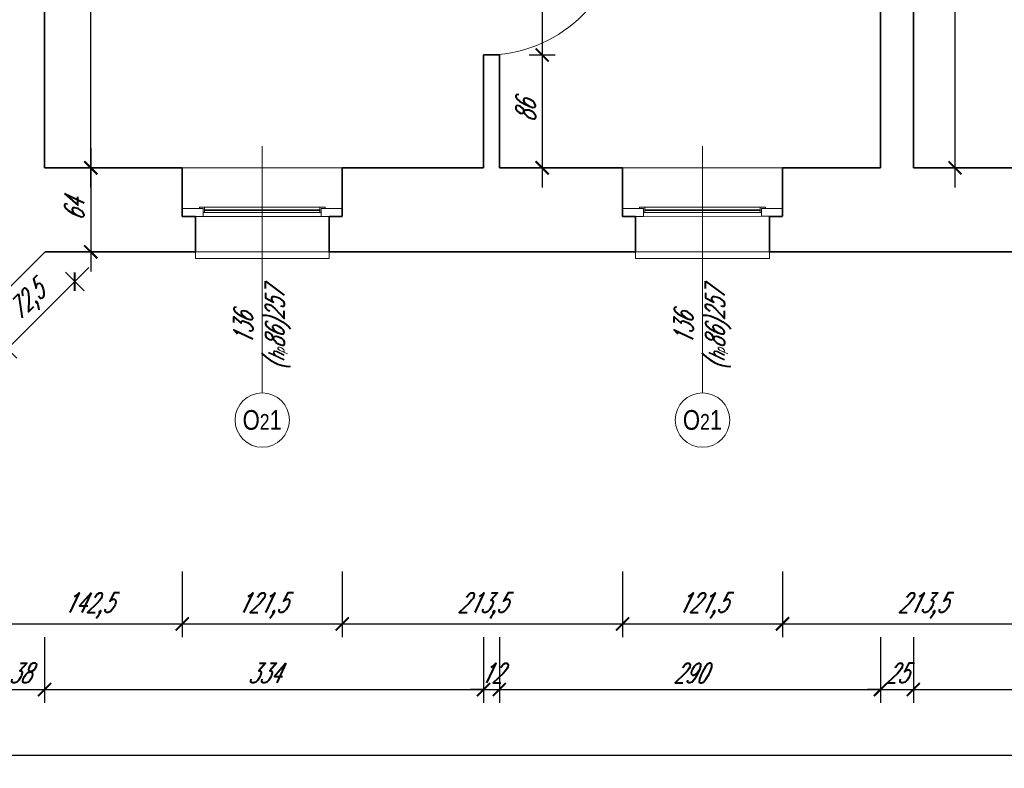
# Model space of a CAD drawing. Header units: millimetres. Extents: x 402 to 79005, y -7782 to 89952.
# Tile 141 of 256: x 22827 to 23576, y 28094 to 28664. Entities that reach past the tile are written whole.
import ezdxf

# ---------------------------------------------------------------- set-up
doc = ezdxf.new("R2010")
doc.units = ezdxf.units.MM
doc.header["$LTSCALE"] = 10
doc.linetypes.add('DASHED', pattern=[19.05, 12.7, -6.35])
doc.layers.get('0').update_dxf_attribs({"lineweight": 0})
doc.layers.get('Defpoints').update_dxf_attribs({"color": 253})
for name, color, linetype, lineweight in [('01 parter - ściany', 253, 'Continuous', 35), ('03-01_okna', 253, 'Continuous', 15), ('03_drzwi', 253, 'Continuous', 15), ('04-1_widok', 253, 'Continuous', 5), ('05-01_wymiary', 253, 'Continuous', 5), ('05-03_opis', 253, 'Continuous', 5)]:
    doc.layers.add(name, color=color, linetype=linetype, lineweight=lineweight)
doc.styles.add('ariel', font='ARIAL.TTF', dxfattribs={"width": 0.8})
doc.styles.add('ariel_wym', font='simplex.shx', dxfattribs={"width": 0.65, "oblique": 25})
doc.dimstyles.new('ariel 50', dxfattribs={"dimtxt": 15, "dimasz": 10, "dimexe": 10, "dimexo": 0, "dimgap": 5, "dimtad": 1, "dimdec": 1, "dimrnd": 0.5, "dimtxsty": 'ariel_wym', "dimblk": 'ARCHTICK', "dimcen": 2.5, "dimdle": 15, "dimazin": 0, "dimtfac": 1, "dimtdec": 1, "dimtix": 1, "dimtmove": 0, "dimatfit": 3, "dimldrblk": 'DOT', "dimfxl": 0, "dimarcsym": 0})
doc.dimstyles.new('ariel 50 wnętrze', dxfattribs={"dimtxt": 15, "dimasz": 10, "dimexe": 10, "dimexo": 0, "dimgap": 5, "dimtad": 1, "dimdec": 1, "dimrnd": 0.5, "dimtxsty": 'ariel_wym', "dimblk": 'ARCHTICK', "dimcen": 2.5, "dimdle": 15, "dimazin": 0, "dimtfac": 1, "dimtdec": 1, "dimtix": 1, "dimtmove": 0, "dimatfit": 3, "dimldrblk": 'DOT', "dimfxl": 0, "dimarcsym": 0})

# ---------------------------------------------------------------- blocks, each defined once
blk = doc.blocks.new('_ArchTick')
at = {"color": 0, "linetype": 'ByBlock', "const_width": 0.15}
blk.add_lwpolyline([(-0.5, -0.5), (0.5, 0.5)], dxfattribs=at)
blk = doc.blocks.new('*D969')
at = {"layer": '05-01_wymiary', "color": 0, "lineweight": -2}
for p, q in [((22807.83, 28244.19), (22807.83, 28194.19)), ((22950.54, 28244.19), (22950.54, 28194.19)), ((22792.83, 28204.19), (22965.54, 28204.19))]:
    blk.add_line(p, q, dxfattribs=at)
at = {"layer": 'Defpoints', "color": 0}
for p in [(22950.54, 28551.5), (22807.83, 28531.55), (22950.54, 28204.19)]:
    blk.add_point(p, dxfattribs=at)
at = {"layer": '05-01_wymiary', "color": 0, "lineweight": -2, "xscale": 10, "yscale": 10, "zscale": 10, "rotation": 180}
blk.add_blockref('_ArchTick', (22807.83, 28204.19), dxfattribs=at)
at = {"layer": '05-01_wymiary', "color": 0, "lineweight": -2, "xscale": 10, "yscale": 10, "zscale": 10}
blk.add_blockref('_ArchTick', (22950.54, 28204.19), dxfattribs=at)
at = {"layer": '05-01_wymiary', "color": 0, "insert": (22879.19, 28218.12), "char_height": 15, "attachment_point": 5, "style": 'ariel_wym'}
blk.add_mtext('142,5', dxfattribs=at)
blk = doc.blocks.new('_Dot')
at = {"color": 0, "linetype": 'ByBlock', "lineweight": -2}
blk.add_line((-0.5, 0), (-1, 0), dxfattribs=at)
at = {"color": 0, "linetype": 'ByBlock', "const_width": 0.5}
blk.add_lwpolyline([(-0.25, 0, 1), (0.25, 0, 1)], format="xyb", close=True, dxfattribs=at)
blk = doc.blocks.new('*D970')
at = {"layer": '05-01_wymiary', "color": 0, "lineweight": -2}
for p, q in [((22950.54, 28244.19), (22950.54, 28194.19)), ((23072.24, 28244.19), (23072.24, 28194.19)), ((22935.54, 28204.19), (23087.24, 28204.19))]:
    blk.add_line(p, q, dxfattribs=at)
at = {"layer": 'Defpoints', "color": 0}
for p in [(22950.54, 28551.5), (23072.24, 28551.5), (23072.24, 28204.19)]:
    blk.add_point(p, dxfattribs=at)
at = {"layer": '05-01_wymiary', "color": 0, "lineweight": -2, "xscale": 10, "yscale": 10, "zscale": 10, "rotation": 180}
blk.add_blockref('_ArchTick', (22950.54, 28204.19), dxfattribs=at)
at = {"layer": '05-01_wymiary', "color": 0, "lineweight": -2, "xscale": 10, "yscale": 10, "zscale": 10}
blk.add_blockref('_ArchTick', (23072.24, 28204.19), dxfattribs=at)
at = {"layer": '05-01_wymiary', "color": 0, "insert": (23011.39, 28218.12), "char_height": 15, "attachment_point": 5, "style": 'ariel_wym'}
blk.add_mtext('121,5', dxfattribs=at)
blk = doc.blocks.new('*D971')
at = {"layer": '05-01_wymiary', "color": 0, "lineweight": -2}
for p, q in [((23072.24, 28244.19), (23072.24, 28194.19)), ((23285.54, 28244.19), (23285.54, 28194.19)), ((23057.24, 28204.19), (23300.54, 28204.19))]:
    blk.add_line(p, q, dxfattribs=at)
at = {"layer": 'Defpoints', "color": 0}
for p in [(23072.24, 28551.5), (23285.54, 28551.5), (23285.54, 28204.19)]:
    blk.add_point(p, dxfattribs=at)
at = {"layer": '05-01_wymiary', "color": 0, "lineweight": -2, "xscale": 10, "yscale": 10, "zscale": 10, "rotation": 180}
blk.add_blockref('_ArchTick', (23072.24, 28204.19), dxfattribs=at)
at = {"layer": '05-01_wymiary', "color": 0, "lineweight": -2, "xscale": 10, "yscale": 10, "zscale": 10}
blk.add_blockref('_ArchTick', (23285.54, 28204.19), dxfattribs=at)
at = {"layer": '05-01_wymiary', "color": 0, "insert": (23178.89, 28218.12), "char_height": 15, "attachment_point": 5, "style": 'ariel_wym'}
blk.add_mtext('213,5', dxfattribs=at)
blk = doc.blocks.new('*D972')
at = {"layer": '05-01_wymiary', "color": 0, "lineweight": -2}
for p, q in [((23285.54, 28244.19), (23285.54, 28194.19)), ((23407.24, 28244.19), (23407.24, 28194.19)), ((23270.54, 28204.19), (23422.24, 28204.19))]:
    blk.add_line(p, q, dxfattribs=at)
at = {"layer": 'Defpoints', "color": 0}
for p in [(23285.54, 28551.5), (23407.24, 28551.5), (23407.24, 28204.19)]:
    blk.add_point(p, dxfattribs=at)
at = {"layer": '05-01_wymiary', "color": 0, "lineweight": -2, "xscale": 10, "yscale": 10, "zscale": 10, "rotation": 180}
blk.add_blockref('_ArchTick', (23285.54, 28204.19), dxfattribs=at)
at = {"layer": '05-01_wymiary', "color": 0, "lineweight": -2, "xscale": 10, "yscale": 10, "zscale": 10}
blk.add_blockref('_ArchTick', (23407.24, 28204.19), dxfattribs=at)
at = {"layer": '05-01_wymiary', "color": 0, "insert": (23346.39, 28218.12), "char_height": 15, "attachment_point": 5, "style": 'ariel_wym'}
blk.add_mtext('121,5', dxfattribs=at)
blk = doc.blocks.new('*D973')
at = {"layer": '05-01_wymiary', "color": 0, "lineweight": -2}
for p, q in [((23407.24, 28244.19), (23407.24, 28194.19)), ((23620.54, 28244.19), (23620.54, 28194.19)), ((23392.24, 28204.19), (23635.54, 28204.19))]:
    blk.add_line(p, q, dxfattribs=at)
at = {"layer": 'Defpoints', "color": 0}
for p in [(23407.24, 28551.5), (23620.54, 28551.5), (23620.54, 28204.19)]:
    blk.add_point(p, dxfattribs=at)
at = {"layer": '05-01_wymiary', "color": 0, "lineweight": -2, "xscale": 10, "yscale": 10, "zscale": 10, "rotation": 180}
blk.add_blockref('_ArchTick', (23407.24, 28204.19), dxfattribs=at)
at = {"layer": '05-01_wymiary', "color": 0, "lineweight": -2, "xscale": 10, "yscale": 10, "zscale": 10}
blk.add_blockref('_ArchTick', (23620.54, 28204.19), dxfattribs=at)
at = {"layer": '05-01_wymiary', "color": 0, "insert": (23513.89, 28218.12), "char_height": 15, "attachment_point": 5, "style": 'ariel_wym'}
blk.add_mtext('213,5', dxfattribs=at)
blk = doc.blocks.new('*D1003')
at = {"layer": '05-01_wymiary', "color": 0, "lineweight": -2}
for p, q in [((22807.83, 28194.19), (22807.83, 28144.19)), ((22845.83, 28194.19), (22845.83, 28144.19)), ((22792.83, 28154.19), (22860.83, 28154.19))]:
    blk.add_line(p, q, dxfattribs=at)
at = {"layer": 'Defpoints', "color": 0}
for p in [(22845.83, 28551.5), (22807.83, 28531.55), (22845.83, 28154.19)]:
    blk.add_point(p, dxfattribs=at)
at = {"layer": '05-01_wymiary', "color": 0, "lineweight": -2, "xscale": 10, "yscale": 10, "zscale": 10, "rotation": 180}
blk.add_blockref('_ArchTick', (22807.83, 28154.19), dxfattribs=at)
at = {"layer": '05-01_wymiary', "color": 0, "lineweight": -2, "xscale": 10, "yscale": 10, "zscale": 10}
blk.add_blockref('_ArchTick', (22845.83, 28154.19), dxfattribs=at)
at = {"layer": '05-01_wymiary', "color": 0, "insert": (22826.83, 28166.69), "char_height": 15, "attachment_point": 5, "style": 'ariel_wym'}
blk.add_mtext('38', dxfattribs=at)
blk = doc.blocks.new('*D1004')
at = {"layer": '05-01_wymiary', "color": 0, "lineweight": -2}
for p, q in [((22845.83, 28194.19), (22845.83, 28144.19)), ((23179.83, 28194.19), (23179.83, 28144.19)), ((22830.83, 28154.19), (23194.83, 28154.19))]:
    blk.add_line(p, q, dxfattribs=at)
at = {"layer": 'Defpoints', "color": 0}
for p in [(22845.83, 28551.5), (23179.83, 28551.5), (23179.83, 28154.19)]:
    blk.add_point(p, dxfattribs=at)
at = {"layer": '05-01_wymiary', "color": 0, "lineweight": -2, "xscale": 10, "yscale": 10, "zscale": 10, "rotation": 180}
blk.add_blockref('_ArchTick', (22845.83, 28154.19), dxfattribs=at)
at = {"layer": '05-01_wymiary', "color": 0, "lineweight": -2, "xscale": 10, "yscale": 10, "zscale": 10}
blk.add_blockref('_ArchTick', (23179.83, 28154.19), dxfattribs=at)
at = {"layer": '05-01_wymiary', "color": 0, "insert": (23012.83, 28166.69), "char_height": 15, "attachment_point": 5, "style": 'ariel_wym'}
blk.add_mtext('334', dxfattribs=at)
blk = doc.blocks.new('*D1005')
at = {"layer": '05-01_wymiary', "color": 0, "lineweight": -2}
for p, q in [((23179.83, 28194.19), (23179.83, 28144.19)), ((23191.83, 28194.19), (23191.83, 28144.19)), ((23179.83, 28154.19), (23169.83, 28154.19)), ((23179.83, 28154.19), (23191.83, 28154.19)), ((23191.83, 28154.19), (23201.83, 28154.19))]:
    blk.add_line(p, q, dxfattribs=at)
at = {"layer": 'Defpoints', "color": 0}
for p in [(23179.83, 28551.5), (23191.83, 28551.5), (23191.83, 28154.19)]:
    blk.add_point(p, dxfattribs=at)
at = {"layer": '05-01_wymiary', "color": 0, "lineweight": -2, "xscale": 10, "yscale": 10, "zscale": 10}
blk.add_blockref('_ArchTick', (23179.83, 28154.19), dxfattribs=at)
at = {"layer": '05-01_wymiary', "color": 0, "lineweight": -2, "xscale": 10, "yscale": 10, "zscale": 10, "rotation": 180}
blk.add_blockref('_ArchTick', (23191.83, 28154.19), dxfattribs=at)
at = {"layer": '05-01_wymiary', "color": 0, "insert": (23185.83, 28166.69), "char_height": 15, "attachment_point": 5, "style": 'ariel_wym'}
blk.add_mtext('12', dxfattribs=at)
blk = doc.blocks.new('*D1006')
at = {"layer": '05-01_wymiary', "color": 0, "lineweight": -2}
for p, q in [((23191.83, 28194.19), (23191.83, 28144.19)), ((23481.83, 28194.19), (23481.83, 28144.19)), ((23176.83, 28154.19), (23496.83, 28154.19))]:
    blk.add_line(p, q, dxfattribs=at)
at = {"layer": 'Defpoints', "color": 0}
for p in [(23191.83, 28551.5), (23481.83, 28551.5), (23481.83, 28154.19)]:
    blk.add_point(p, dxfattribs=at)
at = {"layer": '05-01_wymiary', "color": 0, "lineweight": -2, "xscale": 10, "yscale": 10, "zscale": 10, "rotation": 180}
blk.add_blockref('_ArchTick', (23191.83, 28154.19), dxfattribs=at)
at = {"layer": '05-01_wymiary', "color": 0, "lineweight": -2, "xscale": 10, "yscale": 10, "zscale": 10}
blk.add_blockref('_ArchTick', (23481.83, 28154.19), dxfattribs=at)
at = {"layer": '05-01_wymiary', "color": 0, "insert": (23336.83, 28166.69), "char_height": 15, "attachment_point": 5, "style": 'ariel_wym'}
blk.add_mtext('290', dxfattribs=at)
blk = doc.blocks.new('*D1007')
at = {"layer": '05-01_wymiary', "color": 0, "lineweight": -2}
for p, q in [((23481.83, 28194.19), (23481.83, 28144.19)), ((23506.83, 28194.19), (23506.83, 28144.19)), ((23481.83, 28154.19), (23471.83, 28154.19)), ((23481.83, 28154.19), (23506.83, 28154.19)), ((23506.83, 28154.19), (23516.83, 28154.19))]:
    blk.add_line(p, q, dxfattribs=at)
at = {"layer": 'Defpoints', "color": 0}
for p in [(23481.83, 28551.5), (23506.83, 28551.5), (23506.83, 28154.19)]:
    blk.add_point(p, dxfattribs=at)
at = {"layer": '05-01_wymiary', "color": 0, "lineweight": -2, "xscale": 10, "yscale": 10, "zscale": 10}
blk.add_blockref('_ArchTick', (23481.83, 28154.19), dxfattribs=at)
at = {"layer": '05-01_wymiary', "color": 0, "lineweight": -2, "xscale": 10, "yscale": 10, "zscale": 10, "rotation": 180}
blk.add_blockref('_ArchTick', (23506.83, 28154.19), dxfattribs=at)
at = {"layer": '05-01_wymiary', "color": 0, "insert": (23494.33, 28166.69), "char_height": 15, "attachment_point": 5, "style": 'ariel_wym'}
blk.add_mtext('25', dxfattribs=at)
blk = doc.blocks.new('*D1008')
at = {"layer": '05-01_wymiary', "color": 0, "lineweight": -2}
for p, q in [((23506.83, 28194.19), (23506.83, 28144.19)), ((23813.83, 28194.19), (23813.83, 28144.19)), ((23491.83, 28154.19), (23828.83, 28154.19))]:
    blk.add_line(p, q, dxfattribs=at)
at = {"layer": 'Defpoints', "color": 0}
for p in [(23506.83, 28551.5), (23813.83, 28551.5), (23813.83, 28154.19)]:
    blk.add_point(p, dxfattribs=at)
at = {"layer": '05-01_wymiary', "color": 0, "lineweight": -2, "xscale": 10, "yscale": 10, "zscale": 10, "rotation": 180}
blk.add_blockref('_ArchTick', (23506.83, 28154.19), dxfattribs=at)
at = {"layer": '05-01_wymiary', "color": 0, "lineweight": -2, "xscale": 10, "yscale": 10, "zscale": 10}
blk.add_blockref('_ArchTick', (23813.83, 28154.19), dxfattribs=at)
at = {"layer": '05-01_wymiary', "color": 0, "insert": (23660.33, 28166.69), "char_height": 15, "attachment_point": 5, "style": 'ariel_wym'}
blk.add_mtext('307', dxfattribs=at)
blk = doc.blocks.new('*D1032')
at = {"layer": '05-01_wymiary', "color": 0, "lineweight": -2}
for p, q in [((22107.33, 28144.19), (22107.33, 28094.19)), ((27734.59, 28144.19), (27734.59, 28094.19)), ((22092.33, 28104.19), (27749.59, 28104.19))]:
    blk.add_line(p, q, dxfattribs=at)
at = {"layer": 'Defpoints', "color": 0}
for p in [(22107.33, 28559.57), (27734.59, 28487.5), (27734.59, 28104.19)]:
    blk.add_point(p, dxfattribs=at)
at = {"layer": '05-01_wymiary', "color": 0, "lineweight": -2, "xscale": 10, "yscale": 10, "zscale": 10, "rotation": 180}
blk.add_blockref('_ArchTick', (22107.33, 28104.19), dxfattribs=at)
at = {"layer": '05-01_wymiary', "color": 0, "lineweight": -2, "xscale": 10, "yscale": 10, "zscale": 10}
blk.add_blockref('_ArchTick', (27734.59, 28104.19), dxfattribs=at)
at = {"layer": '05-01_wymiary', "color": 0, "insert": (24920.96, 28118.12), "char_height": 15, "attachment_point": 5, "style": 'ariel_wym'}
blk.add_mtext('5627,5', dxfattribs=at)
blk = doc.blocks.new('*D1598')
at = {"layer": '05-01_wymiary', "color": 0, "lineweight": -2}
for p, q in [((23224.38, 28752.45), (23224.38, 28622.45)), ((23214.38, 28737.45), (23234.38, 28737.45)), ((23214.38, 28637.45), (23234.38, 28637.45))]:
    blk.add_line(p, q, dxfattribs=at)
at = {"layer": 'Defpoints', "color": 0}
for p in [(23191.83, 28737.45), (23191.83, 28637.45), (23224.38, 28637.45)]:
    blk.add_point(p, dxfattribs=at)
at = {"layer": '05-01_wymiary', "color": 0, "lineweight": -2, "xscale": 10, "yscale": 10, "zscale": 10}
for p, rotation in [((23224.38, 28737.45), 90), ((23224.38, 28637.45), 270)]:
    blk.add_blockref('_ArchTick', p, dxfattribs=dict(at, rotation=rotation))
at = {"layer": '05-01_wymiary', "color": 0, "insert": (23211.88, 28687.45), "char_height": 15, "attachment_point": 5, "rotation": 90, "style": 'ariel_wym'}
blk.add_mtext('100', dxfattribs=at)
blk = doc.blocks.new('*D1599')
at = {"layer": '05-01_wymiary', "color": 0, "lineweight": -2}
for p, q in [((23224.38, 28652.45), (23224.38, 28536.5)), ((23214.38, 28637.45), (23234.38, 28637.45)), ((23214.38, 28551.5), (23234.38, 28551.5))]:
    blk.add_line(p, q, dxfattribs=at)
at = {"layer": 'Defpoints', "color": 0}
for p in [(23191.83, 28637.45), (23191.83, 28551.5), (23224.38, 28551.5)]:
    blk.add_point(p, dxfattribs=at)
at = {"layer": '05-01_wymiary', "color": 0, "lineweight": -2, "xscale": 10, "yscale": 10, "zscale": 10}
for p, rotation in [((23224.38, 28637.45), 90), ((23224.38, 28551.5), 270)]:
    blk.add_blockref('_ArchTick', p, dxfattribs=dict(at, rotation=rotation))
at = {"layer": '05-01_wymiary', "color": 0, "insert": (23211.88, 28594.47), "char_height": 15, "attachment_point": 5, "rotation": 90, "style": 'ariel_wym'}
blk.add_mtext('86', dxfattribs=at)
blk = doc.blocks.new('*D1600')
at = {"layer": '05-01_wymiary', "color": 0, "lineweight": -2}
for p, q in [((23538.5, 28536.5), (23538.5, 29151.5)), ((23528.5, 29136.5), (23548.5, 29136.5)), ((23528.5, 28551.5), (23548.5, 28551.5))]:
    blk.add_line(p, q, dxfattribs=at)
at = {"layer": 'Defpoints', "color": 0}
for p in [(23506.83, 29136.5), (23538.5, 29136.5), (23506.83, 28551.5)]:
    blk.add_point(p, dxfattribs=at)
at = {"layer": '05-01_wymiary', "color": 0, "lineweight": -2, "xscale": 10, "yscale": 10, "zscale": 10}
for p, rotation in [((23538.5, 29136.5), 90), ((23538.5, 28551.5), 270)]:
    blk.add_blockref('_ArchTick', p, dxfattribs=dict(at, rotation=rotation))
at = {"layer": '05-01_wymiary', "color": 0, "insert": (23526, 28844), "char_height": 15, "attachment_point": 5, "rotation": 90, "style": 'ariel_wym'}
blk.add_mtext('585', dxfattribs=at)
blk = doc.blocks.new('*D1255')
at = {"layer": '05-01_wymiary', "color": 0, "lineweight": -2}
for p, q in [((22880.95, 28536.5), (22880.95, 29052.21)), ((22870.95, 29037.21), (22890.95, 29037.21)), ((22870.95, 28551.5), (22890.95, 28551.5))]:
    blk.add_line(p, q, dxfattribs=at)
at = {"layer": 'Defpoints', "color": 0}
for p in [(22845.83, 29037.21), (22880.95, 29037.21), (22845.83, 28551.5)]:
    blk.add_point(p, dxfattribs=at)
at = {"layer": '05-01_wymiary', "color": 0, "lineweight": -2, "xscale": 10, "yscale": 10, "zscale": 10}
for p, rotation in [((22880.95, 29037.21), 90), ((22880.95, 28551.5), 270)]:
    blk.add_blockref('_ArchTick', p, dxfattribs=dict(at, rotation=rotation))
at = {"layer": '05-01_wymiary', "color": 0, "insert": (22867.02, 28794.35), "char_height": 15, "attachment_point": 5, "rotation": 90, "style": 'ariel_wym'}
blk.add_mtext('485,5', dxfattribs=at)
blk = doc.blocks.new('*D1261')
at = {"layer": '05-01_wymiary', "color": 0, "lineweight": -2}
for p, q in [((22880.95, 28566.5), (22880.95, 28472.5)), ((22870.95, 28551.5), (22890.95, 28551.5)), ((22870.95, 28487.5), (22890.95, 28487.5))]:
    blk.add_line(p, q, dxfattribs=at)
at = {"layer": 'Defpoints', "color": 0}
for p in [(22845.83, 28551.5), (22846.17, 28487.5), (22880.95, 28487.5)]:
    blk.add_point(p, dxfattribs=at)
at = {"layer": '05-01_wymiary', "color": 0, "lineweight": -2, "xscale": 10, "yscale": 10, "zscale": 10}
for p, rotation in [((22880.95, 28551.5), 90), ((22880.95, 28487.5), 270)]:
    blk.add_blockref('_ArchTick', p, dxfattribs=dict(at, rotation=rotation))
at = {"layer": '05-01_wymiary', "color": 0, "insert": (22868.45, 28519.5), "char_height": 15, "attachment_point": 5, "rotation": 90, "style": 'ariel_wym'}
blk.add_mtext('64', dxfattribs=at)
blk = doc.blocks.new('*D1262')
at = {"layer": '05-01_wymiary', "color": 0, "lineweight": -2}
for p, q in [((22879.38, 28475.51), (22806.9, 28403.03)), ((22861.7, 28471.97), (22875.84, 28457.83)), ((22810.44, 28420.71), (22824.58, 28406.57))]:
    blk.add_line(p, q, dxfattribs=at)
at = {"layer": 'Defpoints', "color": 0}
for p in [(22846.17, 28487.5), (22794.91, 28436.24), (22817.51, 28413.64)]:
    blk.add_point(p, dxfattribs=at)
at = {"layer": '05-01_wymiary', "color": 0, "lineweight": -2, "xscale": 10, "yscale": 10, "zscale": 10}
for p, rotation in [((22868.77, 28464.9), 45.00000000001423), ((22817.51, 28413.64), 225.0000000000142)]:
    blk.add_blockref('_ArchTick', p, dxfattribs=dict(at, rotation=rotation))
at = {"layer": '05-01_wymiary', "color": 0, "insert": (22833.29, 28449.12), "char_height": 15, "attachment_point": 5, "rotation": 45, "style": 'ariel_wym'}
blk.add_mtext('72,5', dxfattribs=at)

msp = doc.modelspace()

# ---------------------------------------------------------------- linework, layer by layer
at = {"layer": '01 parter - ściany'}
for p, q in [((23481.83, 28551.5), (23481.83, 29136.5)), ((23506.83, 29136.5), (23506.83, 28551.5)), ((22845.83, 28551.5), (22845.83, 29037.21)), ((23179.83, 28551.5), (23179.83, 28637.45)), ((23179.83, 28637.45), (23191.83, 28637.45)), ((23191.83, 28637.86), (23191.83, 28551.5)), ((22950.54, 28551.5), (22845.83, 28551.5)), ((22950.54, 28551.5), (22950.54, 28514.55)), ((23179.83, 28551.5), (23072.24, 28551.5)), ((23072.24, 28551.5), (23072.24, 28514.61)), ((23285.54, 28551.5), (23191.83, 28551.5)), ((23285.54, 28551.5), (23285.54, 28514.55)), ((23481.83, 28551.5), (23407.24, 28551.5)), ((23407.24, 28551.5), (23407.24, 28514.61)), ((23620.54, 28551.5), (23506.83, 28551.5)), ((22960.51, 28514.55), (22950.54, 28514.55)), ((22960.51, 28487.5), (22960.51, 28514.55)), ((23062.24, 28487.5), (23062.24, 28514.56)), ((23072.21, 28514.56), (23062.24, 28514.56)), ((23295.51, 28514.55), (23285.54, 28514.55)), ((23295.51, 28487.5), (23295.51, 28514.55)), ((23397.24, 28487.5), (23397.24, 28514.56)), ((23407.21, 28514.56), (23397.24, 28514.56)), ((22846.17, 28487.5), (22794.91, 28436.24)), ((22960.51, 28487.5), (22846.17, 28487.5)), ((23295.51, 28487.5), (23062.24, 28487.5)), ((23630.51, 28487.5), (23397.24, 28487.5))]:
    msp.add_line(p, q, dxfattribs=at)
at = {"layer": '03-01_okna', "linetype": 'Continuous', "lineweight": 0}
for p, q in [((22967.54, 28521.55), (22967.54, 28517.55)), ((23055.21, 28521.56), (23055.21, 28517.56)), ((23302.54, 28521.55), (23302.54, 28517.55)), ((23390.21, 28521.57), (23390.21, 28517.57)), ((22966.54, 28517.55), (23056.21, 28517.56)), ((23056.21, 28514.56), (22966.54, 28514.55)), ((22967.54, 28519.55), (23055.21, 28519.56)), ((22967.54, 28519.05), (23055.21, 28519.06)), ((23301.54, 28517.55), (23391.21, 28517.57)), ((23391.21, 28514.57), (23301.54, 28514.55)), ((23302.54, 28519.55), (23390.21, 28519.57)), ((23302.54, 28519.05), (23390.21, 28519.07)), ((22960.51, 28487.5), (22960.51, 28482.5)), ((23062.24, 28487.5), (23062.24, 28482.5)), ((23295.51, 28487.5), (23295.51, 28482.5)), ((23397.24, 28487.5), (23397.24, 28482.5)), ((22960.51, 28482.5), (23062.24, 28482.5)), ((23295.51, 28482.5), (23397.24, 28482.5))]:
    msp.add_line(p, q, dxfattribs=at)
at = {"layer": '03-01_okna', "linetype": 'DASHED'}
for p, q in [((22960.51, 28487.5), (23062.24, 28487.5)), ((23295.51, 28487.5), (23397.24, 28487.5))]:
    msp.add_line(p, q, dxfattribs=at)
at = {"layer": '03-01_okna', "linetype": 'Continuous', "lineweight": 0}
for points in [[(22963.54, 28520.55), (22963.54, 28521.55), (23059.21, 28521.56), (23059.21, 28520.56)], [(23298.54, 28520.55), (23298.54, 28521.55), (23394.21, 28521.57), (23394.21, 28520.57)]]:
    msp.add_lwpolyline(points, dxfattribs=at)
for points in [[(22966.54, 28520.55), (22950.54, 28520.55), (22950.54, 28514.55), (22966.54, 28514.55)], [(23072.21, 28520.56), (23056.21, 28520.56), (23056.21, 28514.56), (23072.21, 28514.56)], [(23301.54, 28520.55), (23285.54, 28520.55), (23285.54, 28514.55), (23301.54, 28514.55)], [(23407.21, 28520.57), (23391.21, 28520.57), (23391.21, 28514.57), (23407.21, 28514.57)]]:
    msp.add_lwpolyline(points, close=True, dxfattribs=at)
at = {"layer": '03_drzwi'}
msp.add_arc((23181.61, 28741.68), 104.31, 272.32138, 357.64114, dxfattribs=at)
at = {"layer": '04-1_widok'}
for p, q in [((23072.24, 28551.5), (22950.54, 28551.5)), ((23407.24, 28551.5), (23285.54, 28551.5))]:
    msp.add_line(p, q, dxfattribs=at)
at = {"layer": '05-03_opis', "lineweight": 0}
for p, q in [((23011.37, 28568.11), (23011.37, 28380.09)), ((23346.37, 28568.11), (23346.37, 28380.1))]:
    msp.add_line(p, q, dxfattribs=at)
for centre in [(23011.37, 28359.4), (23346.37, 28359.41)]:
    msp.add_circle(centre, 20.69, dxfattribs=at)

# ---------------------------------------------------------------- texts
at = {"layer": '05-03_opis', "lineweight": 0, "char_height": 14.4, "width": 62.6613, "attachment_point": 5, "rotation": 90, "style": 'ariel_wym'}
for insert in [(23011.37, 28428.97), (23346.37, 28428.98)]:
    msp.add_mtext('136\\P({\\H0.8333x;h\\H0.6x;p}86)257', dxfattribs=dict(at, insert=insert))
at = {"layer": '05-03_opis', "lineweight": 0, "char_height": 15, "width": 75.1935, "attachment_point": 5, "style": 'ariel'}
for insert in [(23011.37, 28359.4), (23346.37, 28359.41)]:
    msp.add_mtext('O{\\H0.8x;2}1', dxfattribs=dict(at, insert=insert))

# ---------------------------------------------------------------- dimensions: what is measured, and where the dimension line sits
at = {"layer": '05-01_wymiary'}
for base, p1, p2, picture, middle in [((23538.5, 29136.5), (23506.83, 28551.5), (23506.83, 29136.5), '*D1600', (23526, 28844)), ((22880.95, 29037.21), (22845.83, 28551.5), (22845.83, 29037.21), '*D1255', (22867.02, 28794.35))]:
    dim = msp.add_linear_dim(base=base, p1=p1, p2=p2, angle=90, dimstyle='ariel 50 wnętrze', dxfattribs=at)
    dim.commit()
    dim.dimension.update_dxf_attribs({"geometry": picture, "text_midpoint": middle})
for base, p1, p2, picture, middle in [((23224.38, 28637.45), (23191.83, 28737.45), (23191.83, 28637.45), '*D1598', (23211.88, 28687.45)), ((23224.3847, 28551.4987), (23191.8346, 28637.448), (23191.8346, 28551.4987), '*D1599', (23211.8847, 28594.4733)), ((22880.95, 28487.5), (22845.83, 28551.5), (22846.17, 28487.5), '*D1261', (22868.45, 28519.5))]:
    dim = msp.add_linear_dim(base=base, p1=p1, p2=p2, angle=90, dimstyle='ariel 50 wnętrze', override={"dimtmove": 1}, dxfattribs=at)
    dim.commit()
    dim.dimension.update_dxf_attribs({"geometry": picture, "text_midpoint": middle})
dim = msp.add_linear_dim(base=(27734.59, 28104.19), p1=(22107.33, 28559.57), p2=(27734.59, 28487.5), dimstyle='ariel 50', dxfattribs=at)
dim.commit()
dim.dimension.update_dxf_attribs({"geometry": '*D1032', "text_midpoint": (24920.96, 28118.12)})
for base, p1, p2, picture, middle in [((22950.54, 28204.19), (22807.83, 28531.55), (22950.54, 28551.5), '*D969', (22879.19, 28218.12)), ((22845.83, 28154.19), (22807.83, 28531.55), (22845.83, 28551.5), '*D1003', (22826.83, 28166.69)), ((23179.83, 28154.19), (22845.83, 28551.5), (23179.83, 28551.5), '*D1004', (23012.83, 28166.69)), ((23072.24, 28204.19), (22950.54, 28551.5), (23072.24, 28551.5), '*D970', (23011.39, 28218.12)), ((23285.54, 28204.19), (23072.24, 28551.5), (23285.54, 28551.5), '*D971', (23178.89, 28218.12)), ((23191.83, 28154.19), (23179.83, 28551.5), (23191.83, 28551.5), '*D1005', (23185.83, 28166.69)), ((23481.83, 28154.19), (23191.83, 28551.5), (23481.83, 28551.5), '*D1006', (23336.83, 28166.69)), ((23407.24, 28204.19), (23285.54, 28551.5), (23407.24, 28551.5), '*D972', (23346.39, 28218.12)), ((23620.54, 28204.19), (23407.24, 28551.5), (23620.54, 28551.5), '*D973', (23513.89, 28218.12)), ((23506.83, 28154.19), (23481.83, 28551.5), (23506.83, 28551.5), '*D1007', (23494.33, 28166.69)), ((23813.83, 28154.19), (23506.83, 28551.5), (23813.83, 28551.5), '*D1008', (23660.33, 28166.69))]:
    dim = msp.add_linear_dim(base=base, p1=p1, p2=p2, dimstyle='ariel 50', override={"dimtmove": 1}, dxfattribs=at)
    dim.commit()
    dim.dimension.update_dxf_attribs({"geometry": picture, "text_midpoint": middle})
dim = msp.add_aligned_dim(p1=(22846.17, 28487.5), p2=(22794.91, 28436.24), distance=31.96, dimstyle='ariel 50 wnętrze', dxfattribs=at)
dim.commit()
dim.dimension.update_dxf_attribs({"geometry": '*D1262', "text_midpoint": (22833.29, 28449.12)})

doc.saveas('drawing.dxf')
